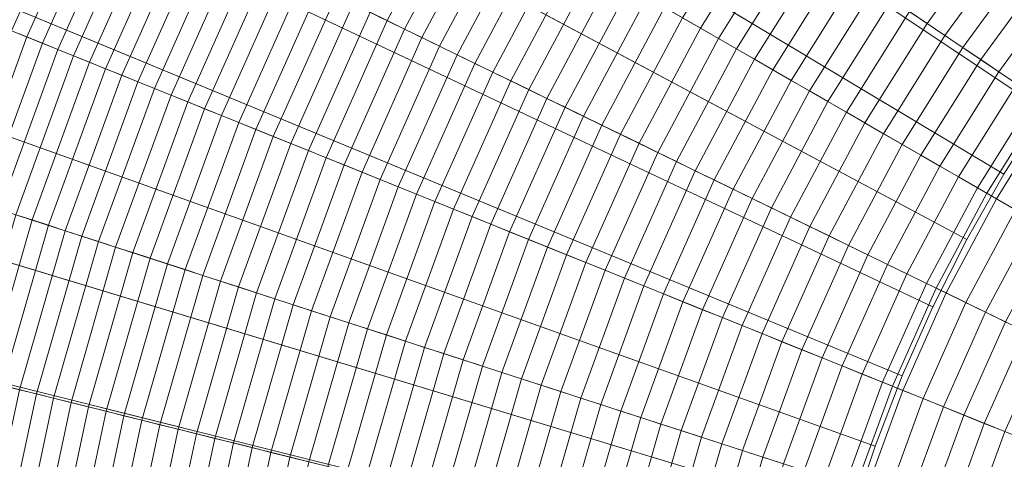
# Model space of a CAD drawing. Header units: centimetres. Extents: x -21.9 to 23.1, y -23 to 22.
# Tile 126 of 192: x -14.4 to -8, y 2.8 to 5.6. Entities that reach past the tile are written whole.
import ezdxf

# ---------------------------------------------------------------- set-up
doc = ezdxf.new("R2010")
doc.units = ezdxf.units.CM
doc.header["$LTSCALE"] = 2.54
doc.layers.add('Lucido design-1', color=7, linetype='Continuous')

# ---------------------------------------------------------------- blocks, each defined once
blk = doc.blocks.new('Gruppo-2-1')
at = {"color": 5, "linetype": 'Continuous', "lineweight": 9}
for points in [[(-16.4925, 13.5033, -949.2271), (-17.1595, 12.6485, -949.2271), (-7.4226, 5.4271, -949.2271), (-7.1216, 5.8128, -949.2271)], [(-7.1216, 5.8128, -1010.9271), (-7.4226, 5.4271, -1010.9271), (-16.8391, 12.411, -1010.9271), (-16.1842, 13.2503, -1010.9271)], [(-7.2973, 5.6466, -949.2271), (-7.7076, 5.0819, -949.2271), (-17.7414, 11.8498, -949.2271), (-16.8346, 13.098, -949.2271)], [(-17.1595, 12.6485, -949.2271), (-17.7839, 11.7622, -949.2271), (-7.7043, 5.0272, -949.2271), (-7.4226, 5.4271, -949.2271)], [(-7.4226, 5.4271, -1010.9271), (-7.7043, 5.0272, -1010.9271), (-17.4523, 11.5407, -1010.9271), (-16.8391, 12.411, -1010.9271)], [(-7.7076, 5.0819, -949.2271), (-8.0775, 4.49, -949.2271), (-18.559, 10.5415, -949.2271), (-17.7414, 11.8498, -949.2271)], [(-17.7839, 11.7622, -949.2271), (-18.3644, 10.8465, -949.2271), (-7.9662, 4.614, -949.2271), (-7.7043, 5.0272, -949.2271)], [(-7.7043, 5.0272, -1010.9271), (-7.9662, 4.614, -1010.9271), (-18.0223, 10.6414, -1010.9271), (-17.4523, 11.5407, -1010.9271)], [(-18.3644, 10.8465, -949.2271), (-18.8986, 9.903, -949.2271), (-8.2072, 4.1884, -949.2271), (-7.9662, 4.614, -949.2271)], [(-7.9662, 4.614, -1010.9271), (-8.2072, 4.1884, -1010.9271), (-18.5469, 9.715, -1010.9271), (-18.0223, 10.6414, -1010.9271)], [(-8.0775, 4.49, -949.2271), (-8.4052, 3.8737, -949.2271), (-19.2833, 9.1793, -949.2271), (-18.559, 10.5415, -949.2271)], [(-18.8986, 9.903, -949.2271), (-19.3858, 8.9344, -949.2271), (-8.4271, 3.7513, -949.2271), (-8.2072, 4.1884, -949.2271)], [(-8.2072, 4.1884, -1010.9271), (-8.4271, 3.7513, -1010.9271), (-19.0252, 8.7639, -1010.9271), (-18.5469, 9.715, -1010.9271)], [(-8.4052, 3.8737, -949.2271), (-8.6891, 3.2361, -949.2271), (-19.9108, 7.7699, -949.2271), (-19.2833, 9.1793, -949.2271)], [(-19.3858, 8.9344, -949.2271), (-19.825, 7.9432, -949.2271), (-8.6252, 3.3041, -949.2271), (-8.4271, 3.7513, -949.2271)], [(-8.4271, 3.7513, -1010.9271), (-8.6252, 3.3041, -1010.9271), (-19.4566, 7.7906, -1010.9271), (-19.0252, 8.7639, -1010.9271)], [(-19.825, 7.9432, -949.2271), (-20.2153, 6.9317, -949.2271), (-8.8014, 2.8477, -949.2271), (-8.6252, 3.3041, -949.2271)], [(-8.6891, 3.2361, -949.2271), (-8.9278, 2.5802, -949.2271), (-20.4384, 6.3202, -949.2271), (-19.9108, 7.7699, -949.2271)], [(-8.6252, 3.3041, -1010.9271), (-8.8014, 2.8477, -1010.9271), (-19.8398, 6.7973, -1010.9271), (-19.4566, 7.7906, -1010.9271)], [(-20.2153, 6.9317, -949.2271), (-20.5558, 5.9023, -949.2271), (-8.955, 2.3832, -949.2271), (-8.8014, 2.8477, -949.2271)], [(-8.8014, 2.8477, -1010.9271), (-8.955, 2.3832, -1010.9271), (-20.1741, 5.7865, -1010.9271), (-19.8398, 6.7973, -1010.9271)], [(-14.1329, 6.6673, -932.2283), (-14.5977, 5.6233, -932.2283), (-14.5008, 5.5841, -932.3287), (-14.0389, 6.6215, -932.3287)], [(-14.0389, 6.6215, -932.3287), (-14.5008, 5.5841, -932.3287), (-14.4028, 5.5445, -932.428), (-13.9439, 6.5751, -932.428)], [(-13.9439, 6.5751, -932.428), (-14.4028, 5.5445, -932.428), (-14.3037, 5.5045, -932.5261), (-13.8479, 6.5283, -932.5261)], [(-13.8479, 6.5283, -932.5261), (-14.3037, 5.5045, -932.5261), (-14.2037, 5.4641, -932.623), (-13.751, 6.481, -932.623)], [(-11.6161, 6.533, -934.0026), (-12.0776, 5.6649, -934.0026), (-11.9661, 5.6105, -934.0776), (-11.5086, 6.4709, -934.0776)], [(-13.751, 6.481, -932.623), (-14.2037, 5.4641, -932.623), (-14.1027, 5.4233, -932.7187), (-13.653, 6.4333, -932.7187)], [(-11.5086, 6.4709, -934.0776), (-11.9661, 5.6105, -934.0776), (-11.8538, 5.5557, -934.1512), (-11.4004, 6.4085, -934.1512)], [(-13.653, 6.4333, -932.7187), (-14.1027, 5.4233, -932.7187), (-14.0007, 5.3821, -932.8132), (-13.5542, 6.385, -932.8132)], [(-11.4004, 6.4085, -934.1512), (-11.8538, 5.5557, -934.1512), (-11.7408, 5.5006, -934.2235), (-11.2915, 6.3456, -934.2235)], [(-13.5542, 6.385, -932.8132), (-14.0007, 5.3821, -932.8132), (-13.8978, 5.3405, -932.9065), (-13.4544, 6.3364, -932.9065)], [(-13.4544, 6.3364, -932.9065), (-13.8978, 5.3405, -932.9065), (-13.7939, 5.2985, -932.9985), (-13.3537, 6.2872, -932.9985)], [(-11.2915, 6.3456, -934.2235), (-11.7408, 5.5006, -934.2235), (-11.627, 5.4451, -934.2943), (-11.1819, 6.2823, -934.2943)], [(-9.5971, 6.3564, -934.924), (-10.0513, 5.6296, -934.924), (-9.9351, 5.5625, -934.9789), (-9.4859, 6.2814, -934.9789)], [(-8.9278, 2.5802, -949.2271), (-9.1202, 1.9092, -949.2271), (-20.8637, 4.8372, -949.2271), (-20.4384, 6.3202, -949.2271)], [(-13.3537, 6.2872, -932.9985), (-13.7939, 5.2985, -932.9985), (-13.689, 5.2562, -933.0893), (-13.252, 6.2377, -933.0893)], [(-11.1819, 6.2823, -934.2943), (-11.627, 5.4451, -934.2943), (-11.5126, 5.3893, -934.3637), (-11.0716, 6.2187, -934.3637)], [(-9.4859, 6.2814, -934.9789), (-9.9351, 5.5625, -934.9789), (-9.8183, 5.4951, -935.0324), (-9.3741, 6.206, -935.0324)], [(-8.1256, 6.2937, -935.3642), (-8.579, 5.6697, -935.3642), (-8.4637, 5.5919, -935.4055), (-8.016, 6.2081, -935.4055)], [(-13.252, 6.2377, -933.0893), (-13.689, 5.2562, -933.0893), (-13.5832, 5.2134, -933.1788), (-13.1495, 6.1877, -933.1788)], [(-11.0716, 6.2187, -934.3637), (-11.5126, 5.3893, -934.3637), (-11.3975, 5.3332, -934.4318), (-10.9607, 6.1546, -934.4318)], [(-9.3741, 6.206, -935.0324), (-9.8183, 5.4951, -935.0324), (-9.7011, 5.4274, -935.0843), (-9.2618, 6.1303, -935.0843)], [(-8.016, 6.2081, -935.4055), (-8.4637, 5.5919, -935.4055), (-8.3481, 5.514, -935.4452), (-7.9062, 6.1223, -935.4452)], [(-13.1495, 6.1877, -933.1788), (-13.5832, 5.2134, -933.1788), (-13.4766, 5.1703, -933.2671), (-13.0461, 6.1372, -933.2671)], [(-13.0461, 6.1372, -933.2671), (-13.4766, 5.1703, -933.2671), (-13.369, 5.1269, -933.3541), (-12.9418, 6.0864, -933.3541)], [(-10.9607, 6.1546, -934.4318), (-11.3975, 5.3332, -934.4318), (-11.2817, 5.2767, -934.4984), (-10.8492, 6.0902, -934.4984)], [(-12.9418, 6.0864, -933.3541), (-13.369, 5.1269, -933.3541), (-13.2605, 5.083, -933.4398), (-12.8366, 6.0351, -933.4398)], [(-10.8492, 6.0902, -934.4984), (-11.2817, 5.2767, -934.4984), (-11.1653, 5.2199, -934.5635), (-10.737, 6.0254, -934.5635)], [(-9.2618, 6.1303, -935.0843), (-9.7011, 5.4274, -935.0843), (-9.5833, 5.3594, -935.1347), (-9.1491, 6.0542, -935.1347)], [(-7.9062, 6.1223, -935.4452), (-8.3481, 5.514, -935.4452), (-8.2321, 5.4357, -935.4834), (-7.7959, 6.0361, -935.4834)], [(-12.8366, 6.0351, -933.4398), (-13.2605, 5.083, -933.4398), (-13.1512, 5.0389, -933.5242), (-12.7306, 5.9834, -933.5242)], [(-10.737, 6.0254, -934.5635), (-11.1653, 5.2199, -934.5635), (-11.0482, 5.1628, -934.6272), (-10.6241, 5.9603, -934.6272)], [(-9.1491, 6.0542, -935.1347), (-9.5833, 5.3594, -935.1347), (-9.4651, 5.2911, -935.1837), (-9.036, 5.9779, -935.1837)], [(-7.7959, 6.0361, -935.4834), (-8.2321, 5.4357, -935.4834), (-8.1158, 5.3573, -935.5201), (-7.6854, 5.9498, -935.5201)], [(-12.7306, 5.9834, -933.5242), (-13.1512, 5.0389, -933.5242), (-13.041, 4.9943, -933.6073), (-12.6238, 5.9313, -933.6073)], [(-10.6241, 5.9603, -934.6272), (-11.0482, 5.1628, -934.6272), (-10.9305, 5.1054, -934.6895), (-10.5107, 5.8948, -934.6895)], [(-9.036, 5.9779, -935.1837), (-9.4651, 5.2911, -935.1837), (-9.3464, 5.2226, -935.2311), (-8.9223, 5.9013, -935.2311)], [(-7.6854, 5.9498, -935.5201), (-8.1158, 5.3573, -935.5201), (-7.9992, 5.2786, -935.5552), (-7.5745, 5.8631, -935.5552)], [(-20.5558, 5.9023, -949.2271), (-20.8451, 4.8574, -949.2271), (-9.0855, 1.9118, -949.2271), (-8.955, 2.3832, -949.2271)], [(-12.6238, 5.9313, -933.6073), (-13.041, 4.9943, -933.6073), (-12.9299, 4.9495, -933.689), (-12.5162, 5.8788, -933.689)], [(-12.5162, 5.8788, -933.689), (-12.9299, 4.9495, -933.689), (-12.818, 4.9043, -933.7694), (-12.4077, 5.8259, -933.7694)], [(-10.5107, 5.8948, -934.6895), (-10.9305, 5.1054, -934.6895), (-10.8122, 5.0477, -934.7503), (-10.3967, 5.829, -934.7503)], [(-8.9223, 5.9013, -935.2311), (-9.3464, 5.2226, -935.2311), (-9.2273, 5.1538, -935.277), (-8.8083, 5.8243, -935.277)], [(-12.4077, 5.8259, -933.7694), (-12.818, 4.9043, -933.7694), (-12.7053, 4.8587, -933.8485), (-12.2985, 5.7726, -933.8485)], [(-10.3967, 5.829, -934.7503), (-10.8122, 5.0477, -934.7503), (-10.6932, 4.9897, -934.8097), (-10.2821, 5.7629, -934.8097)], [(-8.8083, 5.8243, -935.277), (-9.2273, 5.1538, -935.277), (-9.1077, 5.0848, -935.3213), (-8.6938, 5.7471, -935.3213)], [(-7.5745, 5.8631, -935.5552), (-7.9992, 5.2786, -935.5552), (-7.8822, 5.1997, -935.5887), (-7.4633, 5.7763, -935.5887)], [(-8.955, 2.3832, -1010.9271), (-9.0855, 1.9118, -1010.9271), (-20.4582, 4.7605, -1010.9271), (-20.1741, 5.7865, -1010.9271)], [(-12.2985, 5.7726, -933.8485), (-12.7053, 4.8587, -933.8485), (-12.5918, 4.8129, -933.9263), (-12.1884, 5.7189, -933.9263)], [(-10.2821, 5.7629, -934.8097), (-10.6932, 4.9897, -934.8097), (-10.5737, 4.9314, -934.8676), (-10.167, 5.6964, -934.8676)], [(-12.1884, 5.7189, -933.9263), (-12.5918, 4.8129, -933.9263), (-12.4775, 4.7667, -934.0026), (-12.0776, 5.6649, -934.0026)], [(-10.167, 5.6964, -934.8676), (-10.5737, 4.9314, -934.8676), (-10.4537, 4.8728, -934.924), (-10.0513, 5.6296, -934.924)], [(-8.6938, 5.7471, -935.3213), (-9.1077, 5.0848, -935.3213), (-8.9877, 5.0155, -935.3642), (-8.579, 5.6697, -935.3642)], [(-12.0776, 5.6649, -934.0026), (-12.4775, 4.7667, -934.0026), (-12.3625, 4.7202, -934.0776), (-11.9661, 5.6105, -934.0776)], [(-10.0513, 5.6296, -934.924), (-10.4537, 4.8728, -934.924), (-10.333, 4.814, -934.9789), (-9.9351, 5.5625, -934.9789)], [(-8.579, 5.6697, -935.3642), (-8.9877, 5.0155, -935.3642), (-8.8673, 4.946, -935.4055), (-8.4637, 5.5919, -935.4055)], [(-11.9661, 5.6105, -934.0776), (-12.3625, 4.7202, -934.0776), (-12.2466, 4.6734, -934.1512), (-11.8538, 5.5557, -934.1512)], [(-9.9351, 5.5625, -934.9789), (-10.333, 4.814, -934.9789), (-10.2119, 4.7549, -935.0324), (-9.8183, 5.4951, -935.0324)], [(-8.4637, 5.5919, -935.4055), (-8.8673, 4.946, -935.4055), (-8.7466, 4.8763, -935.4452), (-8.3481, 5.514, -935.4452)], [(-14.4028, 5.5445, -932.428), (-14.7886, 4.4845, -932.428), (-14.687, 4.4515, -932.5261), (-14.3037, 5.5045, -932.5261)], [(-14.3037, 5.5045, -932.5261), (-14.687, 4.4515, -932.5261), (-14.5844, 4.4181, -932.623), (-14.2037, 5.4641, -932.623)], [(-11.8538, 5.5557, -934.1512), (-12.2466, 4.6734, -934.1512), (-12.13, 4.6263, -934.2235), (-11.7408, 5.5006, -934.2235)], [(-11.7408, 5.5006, -934.2235), (-12.13, 4.6263, -934.2235), (-12.0127, 4.5789, -934.2943), (-11.627, 5.4451, -934.2943)], [(-9.8183, 5.4951, -935.0324), (-10.2119, 4.7549, -935.0324), (-10.0902, 4.6955, -935.0843), (-9.7011, 5.4274, -935.0843)], [(-8.3481, 5.514, -935.4452), (-8.7466, 4.8763, -935.4452), (-8.6254, 4.8063, -935.4834), (-8.2321, 5.4357, -935.4834)], [(-14.2037, 5.4641, -932.623), (-14.5844, 4.4181, -932.623), (-14.4808, 4.3845, -932.7187), (-14.1027, 5.4233, -932.7187)], [(-11.627, 5.4451, -934.2943), (-12.0127, 4.5789, -934.2943), (-11.8947, 4.5312, -934.3637), (-11.5126, 5.3893, -934.3637)], [(-8.2321, 5.4357, -935.4834), (-8.6254, 4.8063, -935.4834), (-8.5039, 4.7362, -935.5201), (-8.1158, 5.3573, -935.5201)], [(-14.1027, 5.4233, -932.7187), (-14.4808, 4.3845, -932.7187), (-14.3762, 4.3505, -932.8132), (-14.0007, 5.3821, -932.8132)], [(-14.0007, 5.3821, -932.8132), (-14.3762, 4.3505, -932.8132), (-14.2706, 4.3161, -932.9065), (-13.8978, 5.3405, -932.9065)], [(-11.5126, 5.3893, -934.3637), (-11.8947, 4.5312, -934.3637), (-11.7759, 4.4832, -934.4318), (-11.3975, 5.3332, -934.4318)], [(-9.7011, 5.4274, -935.0843), (-10.0902, 4.6955, -935.0843), (-9.968, 4.6359, -935.1347), (-9.5833, 5.3594, -935.1347)], [(-13.8978, 5.3405, -932.9065), (-14.2706, 4.3161, -932.9065), (-14.164, 4.2815, -932.9985), (-13.7939, 5.2985, -932.9985)], [(-11.3975, 5.3332, -934.4318), (-11.7759, 4.4832, -934.4318), (-11.6565, 4.435, -934.4984), (-11.2817, 5.2767, -934.4984)], [(-9.5833, 5.3594, -935.1347), (-9.968, 4.6359, -935.1347), (-9.8453, 4.5761, -935.1837), (-9.4651, 5.2911, -935.1837)], [(-8.1158, 5.3573, -935.5201), (-8.5039, 4.7362, -935.5201), (-8.3821, 4.6658, -935.5552), (-7.9992, 5.2786, -935.5552)], [(-13.7939, 5.2985, -932.9985), (-14.164, 4.2815, -932.9985), (-14.0565, 4.2466, -933.0893), (-13.689, 5.2562, -933.0893)], [(-13.689, 5.2562, -933.0893), (-14.0565, 4.2466, -933.0893), (-13.948, 4.2113, -933.1788), (-13.5832, 5.2134, -933.1788)], [(-11.2817, 5.2767, -934.4984), (-11.6565, 4.435, -934.4984), (-11.5364, 4.3864, -934.5635), (-11.1653, 5.2199, -934.5635)], [(-9.4651, 5.2911, -935.1837), (-9.8453, 4.5761, -935.1837), (-9.7221, 4.516, -935.2311), (-9.3464, 5.2226, -935.2311)], [(-7.9992, 5.2786, -935.5552), (-8.3821, 4.6658, -935.5552), (-8.2599, 4.5953, -935.5887), (-7.8822, 5.1997, -935.5887)], [(-13.5832, 5.2134, -933.1788), (-13.948, 4.2113, -933.1788), (-13.8386, 4.1758, -933.2671), (-13.4766, 5.1703, -933.2671)], [(-11.1653, 5.2199, -934.5635), (-11.5364, 4.3864, -934.5635), (-11.4156, 4.3376, -934.6272), (-11.0482, 5.1628, -934.6272)], [(-9.3464, 5.2226, -935.2311), (-9.7221, 4.516, -935.2311), (-9.5985, 4.4557, -935.277), (-9.2273, 5.1538, -935.277)], [(-7.8822, 5.1997, -935.5887), (-8.2599, 4.5953, -935.5887), (-8.1374, 4.5246, -935.6207), (-7.7649, 5.1206, -935.6207)], [(-13.4766, 5.1703, -933.2671), (-13.8386, 4.1758, -933.2671), (-13.7282, 4.1399, -933.3541), (-13.369, 5.1269, -933.3541)], [(-13.369, 5.1269, -933.3541), (-13.7282, 4.1399, -933.3541), (-13.6169, 4.1038, -933.4398), (-13.2605, 5.083, -933.4398)], [(-11.0482, 5.1628, -934.6272), (-11.4156, 4.3376, -934.6272), (-11.2941, 4.2886, -934.6895), (-10.9305, 5.1054, -934.6895)], [(-9.2273, 5.1538, -935.277), (-9.5985, 4.4557, -935.277), (-9.4744, 4.3952, -935.3213), (-9.1077, 5.0848, -935.3213)], [(-7.7649, 5.1206, -935.6207), (-8.1374, 4.5246, -935.6207), (-8.0146, 4.4537, -935.6511), (-7.6474, 5.0413, -935.6511)], [(-13.2605, 5.083, -933.4398), (-13.6169, 4.1038, -933.4398), (-13.5048, 4.0673, -933.5242), (-13.1512, 5.0389, -933.5242)], [(-10.9305, 5.1054, -934.6895), (-11.2941, 4.2886, -934.6895), (-11.1721, 4.2393, -934.7503), (-10.8122, 5.0477, -934.7503)], [(-10.8122, 5.0477, -934.7503), (-11.1721, 4.2393, -934.7503), (-11.0494, 4.1897, -934.8097), (-10.6932, 4.9897, -934.8097)], [(-9.1077, 5.0848, -935.3213), (-9.4744, 4.3952, -935.3213), (-9.3499, 4.3345, -935.3642), (-8.9877, 5.0155, -935.3642)], [(-7.7076, 5.0819, -950.2271), (-8.0775, 4.49, -950.2271), (-8.0775, 4.49, -949.2271), (-7.7076, 5.0819, -949.2271)], [(-5.635, 3.6839, -950.2271), (-5.9124, 3.24, -950.2271), (-8.0775, 4.49, -950.2271), (-7.7076, 5.0819, -950.2271)], [(-13.1512, 5.0389, -933.5242), (-13.5048, 4.0673, -933.5242), (-13.3917, 4.0306, -933.6073), (-13.041, 4.9943, -933.6073)], [(-13.041, 4.9943, -933.6073), (-13.3917, 4.0306, -933.6073), (-13.2778, 3.9936, -933.689), (-12.9299, 4.9495, -933.689)], [(-10.6932, 4.9897, -934.8097), (-11.0494, 4.1897, -934.8097), (-10.9261, 4.1399, -934.8676), (-10.5737, 4.9314, -934.8676)], [(-8.9877, 5.0155, -935.3642), (-9.3499, 4.3345, -935.3642), (-9.2249, 4.2735, -935.4055), (-8.8673, 4.946, -935.4055)], [(-7.6474, 5.0413, -935.6511), (-8.0146, 4.4537, -935.6511), (-7.8915, 4.3826, -935.6799), (-7.5296, 4.9618, -935.6799)], [(-7.7043, 5.0272, -949.2271), (-7.9662, 4.614, -949.2271), (-7.9662, 4.614, -1010.9271), (-7.7043, 5.0272, -1010.9271)], [(-12.9299, 4.9495, -933.689), (-13.2778, 3.9936, -933.689), (-13.1631, 3.9563, -933.7694), (-12.818, 4.9043, -933.7694)], [(-10.5737, 4.9314, -934.8676), (-10.9261, 4.1399, -934.8676), (-10.8023, 4.0899, -934.924), (-10.4537, 4.8728, -934.924)], [(-8.8673, 4.946, -935.4055), (-9.2249, 4.2735, -935.4055), (-9.0996, 4.2124, -935.4452), (-8.7466, 4.8763, -935.4452)], [(-20.8451, 4.8574, -949.2271), (-21.0822, 3.7994, -949.2271), (-9.1925, 1.4344, -949.2271), (-9.0855, 1.9118, -949.2271)], [(-12.818, 4.9043, -933.7694), (-13.1631, 3.9563, -933.7694), (-13.0475, 3.9187, -933.8485), (-12.7053, 4.8587, -933.8485)], [(-12.7053, 4.8587, -933.8485), (-13.0475, 3.9187, -933.8485), (-12.931, 3.8809, -933.9263), (-12.5918, 4.8129, -933.9263)], [(-10.4537, 4.8728, -934.924), (-10.8023, 4.0899, -934.924), (-10.6778, 4.0396, -934.9789), (-10.333, 4.814, -934.9789)], [(-8.7466, 4.8763, -935.4452), (-9.0996, 4.2124, -935.4452), (-8.9738, 4.1511, -935.4834), (-8.6254, 4.8063, -935.4834)], [(-9.1202, 1.9092, -949.2271), (-9.2653, 1.2265, -949.2271), (-21.1844, 3.3281, -949.2271), (-20.8637, 4.8372, -949.2271)], [(-12.5918, 4.8129, -933.9263), (-12.931, 3.8809, -933.9263), (-12.8138, 3.8428, -934.0026), (-12.4775, 4.7667, -934.0026)], [(-10.333, 4.814, -934.9789), (-10.6778, 4.0396, -934.9789), (-10.5528, 3.9891, -935.0324), (-10.2119, 4.7549, -935.0324)], [(-8.6254, 4.8063, -935.4834), (-8.9738, 4.1511, -935.4834), (-8.8477, 4.0896, -935.5201), (-8.5039, 4.7362, -935.5201)], [(-9.0855, 1.9118, -1010.9271), (-9.1925, 1.4344, -1010.9271), (-20.6911, 3.7216, -1010.9271), (-20.4582, 4.7605, -1010.9271)], [(-12.4775, 4.7667, -934.0026), (-12.8138, 3.8428, -934.0026), (-12.6958, 3.8045, -934.0776), (-12.3625, 4.7202, -934.0776)], [(-10.2119, 4.7549, -935.0324), (-10.5528, 3.9891, -935.0324), (-10.4273, 3.9384, -935.0843), (-10.0902, 4.6955, -935.0843)], [(-8.5039, 4.7362, -935.5201), (-8.8477, 4.0896, -935.5201), (-8.7213, 4.0279, -935.5552), (-8.3821, 4.6658, -935.5552)], [(-12.3625, 4.7202, -934.0776), (-12.6958, 3.8045, -934.0776), (-12.5769, 3.7658, -934.1512), (-12.2466, 4.6734, -934.1512)], [(-12.2466, 4.6734, -934.1512), (-12.5769, 3.7658, -934.1512), (-12.4574, 3.727, -934.2235), (-12.13, 4.6263, -934.2235)], [(-10.0902, 4.6955, -935.0843), (-10.4273, 3.9384, -935.0843), (-10.3012, 3.8874, -935.1347), (-9.968, 4.6359, -935.1347)], [(-8.3821, 4.6658, -935.5552), (-8.7213, 4.0279, -935.5552), (-8.5945, 3.966, -935.5887), (-8.2599, 4.5953, -935.5887)], [(-12.13, 4.6263, -934.2235), (-12.4574, 3.727, -934.2235), (-12.337, 3.6879, -934.2943), (-12.0127, 4.5789, -934.2943)], [(-9.968, 4.6359, -935.1347), (-10.3012, 3.8874, -935.1347), (-10.1747, 3.8363, -935.1837), (-9.8453, 4.5761, -935.1837)], [(-7.9662, 4.614, -949.2271), (-8.2072, 4.1884, -949.2271), (-8.2072, 4.1884, -1010.9271), (-7.9662, 4.614, -1010.9271)], [(-12.0127, 4.5789, -934.2943), (-12.337, 3.6879, -934.2943), (-12.2159, 3.6485, -934.3637), (-11.8947, 4.5312, -934.3637)], [(-9.8453, 4.5761, -935.1837), (-10.1747, 3.8363, -935.1837), (-10.0476, 3.7849, -935.2311), (-9.7221, 4.516, -935.2311)], [(-8.2599, 4.5953, -935.5887), (-8.5945, 3.966, -935.5887), (-8.4673, 3.904, -935.6207), (-8.1374, 4.5246, -935.6207)], [(-11.8947, 4.5312, -934.3637), (-12.2159, 3.6485, -934.3637), (-12.0941, 3.609, -934.4318), (-11.7759, 4.4832, -934.4318)], [(-11.7759, 4.4832, -934.4318), (-12.0941, 3.609, -934.4318), (-11.9716, 3.5692, -934.4984), (-11.6565, 4.435, -934.4984)], [(-9.7221, 4.516, -935.2311), (-10.0476, 3.7849, -935.2311), (-9.9201, 3.7334, -935.277), (-9.5985, 4.4557, -935.277)], [(-8.1374, 4.5246, -935.6207), (-8.4673, 3.904, -935.6207), (-8.3399, 3.8419, -935.6511), (-8.0146, 4.4537, -935.6511)], [(-8.0775, 4.49, -950.2271), (-8.4052, 3.8737, -950.2271), (-8.4052, 3.8737, -949.2271), (-8.0775, 4.49, -949.2271)], [(-5.9124, 3.24, -950.2271), (-6.1582, 2.7778, -950.2271), (-8.4052, 3.8737, -950.2271), (-8.0775, 4.49, -950.2271)], [(-11.6565, 4.435, -934.4984), (-11.9716, 3.5692, -934.4984), (-11.8484, 3.5291, -934.5635), (-11.5364, 4.3864, -934.5635)], [(-9.5985, 4.4557, -935.277), (-9.9201, 3.7334, -935.277), (-9.7921, 3.6817, -935.3213), (-9.4744, 4.3952, -935.3213)], [(-8.0146, 4.4537, -935.6511), (-8.3399, 3.8419, -935.6511), (-8.2122, 3.7796, -935.6799), (-7.8915, 4.3826, -935.6799)], [(-14.3762, 4.3505, -932.8132), (-14.6788, 3.2951, -932.8132), (-14.5711, 3.2683, -932.9065), (-14.2706, 4.3161, -932.9065)], [(-11.5364, 4.3864, -934.5635), (-11.8484, 3.5291, -934.5635), (-11.7245, 3.4889, -934.6272), (-11.4156, 4.3376, -934.6272)], [(-9.4744, 4.3952, -935.3213), (-9.7921, 3.6817, -935.3213), (-9.6636, 3.6298, -935.3642), (-9.3499, 4.3345, -935.3642)], [(-7.8915, 4.3826, -935.6799), (-8.2122, 3.7796, -935.6799), (-8.0841, 3.7171, -935.7072), (-7.7682, 4.3114, -935.7072)], [(-14.2706, 4.3161, -932.9065), (-14.5711, 3.2683, -932.9065), (-14.4623, 3.2412, -932.9985), (-14.164, 4.2815, -932.9985)], [(-14.164, 4.2815, -932.9985), (-14.4623, 3.2412, -932.9985), (-14.3526, 3.2138, -933.0893), (-14.0565, 4.2466, -933.0893)], [(-11.4156, 4.3376, -934.6272), (-11.7245, 3.4889, -934.6272), (-11.5999, 3.4484, -934.6895), (-11.2941, 4.2886, -934.6895)], [(-11.2941, 4.2886, -934.6895), (-11.5999, 3.4484, -934.6895), (-11.4747, 3.4077, -934.7503), (-11.1721, 4.2393, -934.7503)], [(-9.3499, 4.3345, -935.3642), (-9.6636, 3.6298, -935.3642), (-9.5347, 3.5777, -935.4055), (-9.2249, 4.2735, -935.4055)], [(-7.7682, 4.3114, -935.7072), (-8.0841, 3.7171, -935.7072), (-7.9559, 3.6546, -935.7328), (-7.6446, 4.24, -935.7328)], [(-14.0565, 4.2466, -933.0893), (-14.3526, 3.2138, -933.0893), (-14.2419, 3.1862, -933.1788), (-13.948, 4.2113, -933.1788)], [(-11.1721, 4.2393, -934.7503), (-11.4747, 3.4077, -934.7503), (-11.3489, 3.3668, -934.8097), (-11.0494, 4.1897, -934.8097)], [(-9.2249, 4.2735, -935.4055), (-9.5347, 3.5777, -935.4055), (-9.4054, 3.5255, -935.4452), (-9.0996, 4.2124, -935.4452)], [(-13.948, 4.2113, -933.1788), (-14.2419, 3.1862, -933.1788), (-14.1303, 3.1584, -933.2671), (-13.8386, 4.1758, -933.2671)], [(-13.8386, 4.1758, -933.2671), (-14.1303, 3.1584, -933.2671), (-14.0177, 3.1303, -933.3541), (-13.7282, 4.1399, -933.3541)], [(-11.0494, 4.1897, -934.8097), (-11.3489, 3.3668, -934.8097), (-11.2225, 3.3257, -934.8676), (-10.9261, 4.1399, -934.8676)], [(-9.0996, 4.2124, -935.4452), (-9.4054, 3.5255, -935.4452), (-9.2757, 3.4731, -935.4834), (-8.9738, 4.1511, -935.4834)], [(-8.2072, 4.1884, -949.2271), (-8.4271, 3.7513, -949.2271), (-8.4271, 3.7513, -1010.9271), (-8.2072, 4.1884, -1010.9271)], [(-13.7282, 4.1399, -933.3541), (-14.0177, 3.1303, -933.3541), (-13.9042, 3.102, -933.4398), (-13.6169, 4.1038, -933.4398)], [(-13.6169, 4.1038, -933.4398), (-13.9042, 3.102, -933.4398), (-13.7898, 3.0735, -933.5242), (-13.5048, 4.0673, -933.5242)], [(-10.9261, 4.1399, -934.8676), (-11.2225, 3.3257, -934.8676), (-11.0954, 3.2845, -934.924), (-10.8023, 4.0899, -934.924)], [(-10.8023, 4.0899, -934.924), (-11.0954, 3.2845, -934.924), (-10.9678, 3.243, -934.9789), (-10.6778, 4.0396, -934.9789)], [(-8.9738, 4.1511, -935.4834), (-9.2757, 3.4731, -935.4834), (-9.1456, 3.4205, -935.5201), (-8.8477, 4.0896, -935.5201)], [(-8.8477, 4.0896, -935.5201), (-9.1456, 3.4205, -935.5201), (-9.0152, 3.3678, -935.5552), (-8.7213, 4.0279, -935.5552)], [(-13.5048, 4.0673, -933.5242), (-13.7898, 3.0735, -933.5242), (-13.6744, 3.0447, -933.6073), (-13.3917, 4.0306, -933.6073)], [(-13.3917, 4.0306, -933.6073), (-13.6744, 3.0447, -933.6073), (-13.5582, 3.0157, -933.689), (-13.2778, 3.9936, -933.689)], [(-10.6778, 4.0396, -934.9789), (-10.9678, 3.243, -934.9789), (-10.8396, 3.2013, -935.0324), (-10.5528, 3.9891, -935.0324)], [(-8.7213, 4.0279, -935.5552), (-9.0152, 3.3678, -935.5552), (-8.8843, 3.315, -935.5887), (-8.5945, 3.966, -935.5887)], [(-13.2778, 3.9936, -933.689), (-13.5582, 3.0157, -933.689), (-13.4411, 2.9866, -933.7694), (-13.1631, 3.9563, -933.7694)], [(-10.5528, 3.9891, -935.0324), (-10.8396, 3.2013, -935.0324), (-10.7108, 3.1595, -935.0843), (-10.4273, 3.9384, -935.0843)], [(-8.5945, 3.966, -935.5887), (-8.8843, 3.315, -935.5887), (-8.7532, 3.262, -935.6207), (-8.4673, 3.904, -935.6207)], [(-13.1631, 3.9563, -933.7694), (-13.4411, 2.9866, -933.7694), (-13.3232, 2.9571, -933.8485), (-13.0475, 3.9187, -933.8485)], [(-13.0475, 3.9187, -933.8485), (-13.3232, 2.9571, -933.8485), (-13.2044, 2.9275, -933.9263), (-12.931, 3.8809, -933.9263)], [(-10.4273, 3.9384, -935.0843), (-10.7108, 3.1595, -935.0843), (-10.5815, 3.1175, -935.1347), (-10.3012, 3.8874, -935.1347)], [(-8.4673, 3.904, -935.6207), (-8.7532, 3.262, -935.6207), (-8.6217, 3.2089, -935.6511), (-8.3399, 3.8419, -935.6511)], [(-12.931, 3.8809, -933.9263), (-13.2044, 2.9275, -933.9263), (-13.0848, 2.8977, -934.0026), (-12.8138, 3.8428, -934.0026)], [(-12.8138, 3.8428, -934.0026), (-13.0848, 2.8977, -934.0026), (-12.9644, 2.8677, -934.0776), (-12.6958, 3.8045, -934.0776)], [(-10.3012, 3.8874, -935.1347), (-10.5815, 3.1175, -935.1347), (-10.4517, 3.0753, -935.1837), (-10.1747, 3.8363, -935.1837)], [(-10.1747, 3.8363, -935.1837), (-10.4517, 3.0753, -935.1837), (-10.3213, 3.0329, -935.2311), (-10.0476, 3.7849, -935.2311)], [(-8.4052, 3.8737, -950.2271), (-8.6891, 3.2361, -950.2271), (-8.6891, 3.2361, -949.2271), (-8.4052, 3.8737, -949.2271)], [(-6.1582, 2.7778, -950.2271), (-6.3711, 2.2995, -950.2271), (-8.6891, 3.2361, -950.2271), (-8.4052, 3.8737, -950.2271)], [(-8.3399, 3.8419, -935.6511), (-8.6217, 3.2089, -935.6511), (-8.49, 3.1556, -935.6799), (-8.2122, 3.7796, -935.6799)], [(-21.0822, 3.7994, -949.2271), (-21.2674, 2.7312, -949.2271), (-9.276, 0.9524, -949.2271), (-9.1925, 1.4344, -949.2271)], [(-12.6958, 3.8045, -934.0776), (-12.9644, 2.8677, -934.0776), (-12.8432, 2.8375, -934.1512), (-12.5769, 3.7658, -934.1512)], [(-10.0476, 3.7849, -935.2311), (-10.3213, 3.0329, -935.2311), (-10.1905, 2.9904, -935.277), (-9.9201, 3.7334, -935.277)], [(-8.2122, 3.7796, -935.6799), (-8.49, 3.1556, -935.6799), (-8.3579, 3.1023, -935.7072), (-8.0841, 3.7171, -935.7072)], [(-9.1925, 1.4344, -1010.9271), (-9.276, 0.9524, -1010.9271), (-20.8729, 2.6726, -1010.9271), (-20.6911, 3.7216, -1010.9271)], [(-12.5769, 3.7658, -934.1512), (-12.8432, 2.8375, -934.1512), (-12.7211, 2.807, -934.2235), (-12.4574, 3.727, -934.2235)], [(-12.4574, 3.727, -934.2235), (-12.7211, 2.807, -934.2235), (-12.5984, 2.7764, -934.2943), (-12.337, 3.6879, -934.2943)], [(-9.9201, 3.7334, -935.277), (-10.1905, 2.9904, -935.277), (-10.0592, 2.9478, -935.3213), (-9.7921, 3.6817, -935.3213)], [(-8.4271, 3.7513, -949.2271), (-8.6252, 3.3041, -949.2271), (-8.6252, 3.3041, -1010.9271), (-8.4271, 3.7513, -1010.9271)], [(-8.0841, 3.7171, -935.7072), (-8.3579, 3.1023, -935.7072), (-8.2256, 3.0488, -935.7328), (-7.9559, 3.6546, -935.7328)], [(-12.337, 3.6879, -934.2943), (-12.5984, 2.7764, -934.2943), (-12.4748, 2.7456, -934.3637), (-12.2159, 3.6485, -934.3637)], [(-12.2159, 3.6485, -934.3637), (-12.4748, 2.7456, -934.3637), (-12.3506, 2.7146, -934.4318), (-12.0941, 3.609, -934.4318)], [(-9.7921, 3.6817, -935.3213), (-10.0592, 2.9478, -935.3213), (-9.9274, 2.905, -935.3642), (-9.6636, 3.6298, -935.3642)], [(-7.9559, 3.6546, -935.7328), (-8.2256, 3.0488, -935.7328), (-8.093, 2.9952, -935.7569), (-7.8273, 3.5919, -935.7569)], [(-12.0941, 3.609, -934.4318), (-12.3506, 2.7146, -934.4318), (-12.2256, 2.6835, -934.4984), (-11.9716, 3.5692, -934.4984)], [(-9.6636, 3.6298, -935.3642), (-9.9274, 2.905, -935.3642), (-9.7952, 2.862, -935.4055), (-9.5347, 3.5777, -935.4055)], [(-9.5347, 3.5777, -935.4055), (-9.7952, 2.862, -935.4055), (-9.6626, 2.8189, -935.4452), (-9.4054, 3.5255, -935.4452)], [(-7.8273, 3.5919, -935.7569), (-8.093, 2.9952, -935.7569), (-7.9602, 2.9416, -935.7794), (-7.6986, 3.5291, -935.7794)], [(-11.9716, 3.5692, -934.4984), (-12.2256, 2.6835, -934.4984), (-12.0999, 2.6521, -934.5635), (-11.8484, 3.5291, -934.5635)], [(-11.8484, 3.5291, -934.5635), (-12.0999, 2.6521, -934.5635), (-11.9735, 2.6206, -934.6272), (-11.7245, 3.4889, -934.6272)], [(-9.4054, 3.5255, -935.4452), (-9.6626, 2.8189, -935.4452), (-9.5295, 2.7757, -935.4834), (-9.2757, 3.4731, -935.4834)], [(-11.7245, 3.4889, -934.6272), (-11.9735, 2.6206, -934.6272), (-11.8464, 2.5889, -934.6895), (-11.5999, 3.4484, -934.6895)], [(-9.2757, 3.4731, -935.4834), (-9.5295, 2.7757, -935.4834), (-9.3961, 2.7323, -935.5201), (-9.1456, 3.4205, -935.5201)], [(-11.5999, 3.4484, -934.6895), (-11.8464, 2.5889, -934.6895), (-11.7187, 2.5571, -934.7503), (-11.4747, 3.4077, -934.7503)], [(-11.4747, 3.4077, -934.7503), (-11.7187, 2.5571, -934.7503), (-11.5903, 2.5251, -934.8097), (-11.3489, 3.3668, -934.8097)], [(-9.1456, 3.4205, -935.5201), (-9.3961, 2.7323, -935.5201), (-9.2623, 2.6888, -935.5552), (-9.0152, 3.3678, -935.5552)], [(-9.2653, 1.2265, -949.2271), (-9.3625, 0.5353, -949.2271), (-21.3991, 1.8004, -949.2271), (-21.1844, 3.3281, -949.2271)], [(-11.3489, 3.3668, -934.8097), (-11.5903, 2.5251, -934.8097), (-11.4613, 2.4929, -934.8676), (-11.2225, 3.3257, -934.8676)], [(-11.2225, 3.3257, -934.8676), (-11.4613, 2.4929, -934.8676), (-11.3316, 2.4606, -934.924), (-11.0954, 3.2845, -934.924)], [(-9.0152, 3.3678, -935.5552), (-9.2623, 2.6888, -935.5552), (-9.1281, 2.6452, -935.5887), (-8.8843, 3.315, -935.5887)], [(-11.0954, 3.2845, -934.924), (-11.3316, 2.4606, -934.924), (-11.2014, 2.4281, -934.9789), (-10.9678, 3.243, -934.9789)], [(-8.8843, 3.315, -935.5887), (-9.1281, 2.6452, -935.5887), (-8.9936, 2.6015, -935.6207), (-8.7532, 3.262, -935.6207)], [(-8.7532, 3.262, -935.6207), (-8.9936, 2.6015, -935.6207), (-8.8587, 2.5577, -935.6511), (-8.6217, 3.2089, -935.6511)], [(-8.6252, 3.3041, -949.2271), (-8.8014, 2.8477, -949.2271), (-8.8014, 2.8477, -1010.9271), (-8.6252, 3.3041, -1010.9271)], [(-14.3526, 3.2138, -933.0893), (-14.576, 2.1629, -933.0893), (-14.4637, 2.1431, -933.1788), (-14.2419, 3.1862, -933.1788)], [(-10.9678, 3.243, -934.9789), (-11.2014, 2.4281, -934.9789), (-11.0706, 2.3955, -935.0324), (-10.8396, 3.2013, -935.0324)], [(-10.8396, 3.2013, -935.0324), (-11.0706, 2.3955, -935.0324), (-10.9392, 2.3628, -935.0843), (-10.7108, 3.1595, -935.0843)], [(-8.6891, 3.2361, -950.2271), (-8.9278, 2.5802, -950.2271), (-8.9278, 2.5802, -949.2271), (-8.6891, 3.2361, -949.2271)], [(-6.3711, 2.2995, -950.2271), (-6.5502, 1.8076, -950.2271), (-8.9278, 2.5802, -950.2271), (-8.6891, 3.2361, -950.2271)], [(-8.6217, 3.2089, -935.6511), (-8.8587, 2.5577, -935.6511), (-8.7236, 2.5138, -935.6799), (-8.49, 3.1556, -935.6799)], [(-14.2419, 3.1862, -933.1788), (-14.4637, 2.1431, -933.1788), (-14.3503, 2.1231, -933.2671), (-14.1303, 3.1584, -933.2671)], [(-14.1303, 3.1584, -933.2671), (-14.3503, 2.1231, -933.2671), (-14.2361, 2.103, -933.3541), (-14.0177, 3.1303, -933.3541)], [(-14.0177, 3.1303, -933.3541), (-14.2361, 2.103, -933.3541), (-14.1209, 2.0826, -933.4398), (-13.9042, 3.102, -933.4398)], [(-10.7108, 3.1595, -935.0843), (-10.9392, 2.3628, -935.0843), (-10.8073, 2.3299, -935.1347), (-10.5815, 3.1175, -935.1347)], [(-8.49, 3.1556, -935.6799), (-8.7236, 2.5138, -935.6799), (-8.5881, 2.4698, -935.7072), (-8.3579, 3.1023, -935.7072)], [(-13.9042, 3.102, -933.4398), (-14.1209, 2.0826, -933.4398), (-14.0047, 2.0622, -933.5242), (-13.7898, 3.0735, -933.5242)], [(-13.7898, 3.0735, -933.5242), (-14.0047, 2.0622, -933.5242), (-13.8877, 2.0415, -933.6073), (-13.6744, 3.0447, -933.6073)], [(-10.5815, 3.1175, -935.1347), (-10.8073, 2.3299, -935.1347), (-10.6749, 2.2968, -935.1837), (-10.4517, 3.0753, -935.1837)], [(-10.4517, 3.0753, -935.1837), (-10.6749, 2.2968, -935.1837), (-10.5419, 2.2637, -935.2311), (-10.3213, 3.0329, -935.2311)], [(-8.3579, 3.1023, -935.7072), (-8.5881, 2.4698, -935.7072), (-8.4524, 2.4257, -935.7328), (-8.2256, 3.0488, -935.7328)], [(-13.6744, 3.0447, -933.6073), (-13.8877, 2.0415, -933.6073), (-13.7697, 2.0207, -933.689), (-13.5582, 3.0157, -933.689)], [(-13.5582, 3.0157, -933.689), (-13.7697, 2.0207, -933.689), (-13.6509, 1.9998, -933.7694), (-13.4411, 2.9866, -933.7694)], [(-10.3213, 3.0329, -935.2311), (-10.5419, 2.2637, -935.2311), (-10.4084, 2.2304, -935.277), (-10.1905, 2.9904, -935.277)], [(-8.2256, 3.0488, -935.7328), (-8.4524, 2.4257, -935.7328), (-8.3164, 2.3815, -935.7569), (-8.093, 2.9952, -935.7569)], [(-13.4411, 2.9866, -933.7694), (-13.6509, 1.9998, -933.7694), (-13.5312, 1.9787, -933.8485), (-13.3232, 2.9571, -933.8485)], [(-13.3232, 2.9571, -933.8485), (-13.5312, 1.9787, -933.8485), (-13.4106, 1.9574, -933.9263), (-13.2044, 2.9275, -933.9263)], [(-10.1905, 2.9904, -935.277), (-10.4084, 2.2304, -935.277), (-10.2745, 2.197, -935.3213), (-10.0592, 2.9478, -935.3213)], [(-10.0592, 2.9478, -935.3213), (-10.2745, 2.197, -935.3213), (-10.14, 2.1635, -935.3642), (-9.9274, 2.905, -935.3642)], [(-8.093, 2.9952, -935.7569), (-8.3164, 2.3815, -935.7569), (-8.1801, 2.3372, -935.7794), (-7.9602, 2.9416, -935.7794)], [(-7.9602, 2.9416, -935.7794), (-8.1801, 2.3372, -935.7794), (-8.0436, 2.2929, -935.8003), (-7.8271, 2.8878, -935.8003)], [(-13.2044, 2.9275, -933.9263), (-13.4106, 1.9574, -933.9263), (-13.2892, 1.936, -934.0026), (-13.0848, 2.8977, -934.0026)], [(-13.0848, 2.8977, -934.0026), (-13.2892, 1.936, -934.0026), (-13.167, 1.9145, -934.0776), (-12.9644, 2.8677, -934.0776)], [(-9.9274, 2.905, -935.3642), (-10.14, 2.1635, -935.3642), (-10.0051, 2.1299, -935.4055), (-9.7952, 2.862, -935.4055)], [(-7.8271, 2.8878, -935.8003), (-8.0436, 2.2929, -935.8003), (-7.9069, 2.2485, -935.8197), (-7.6938, 2.834, -935.8197)], [(-12.9644, 2.8677, -934.0776), (-13.167, 1.9145, -934.0776), (-13.044, 1.8928, -934.1512), (-12.8432, 2.8375, -934.1512)], [(-12.8432, 2.8375, -934.1512), (-13.044, 1.8928, -934.1512), (-12.9201, 1.8709, -934.2235), (-12.7211, 2.807, -934.2235)], [(-9.7952, 2.862, -935.4055), (-10.0051, 2.1299, -935.4055), (-9.8698, 2.0961, -935.4452), (-9.6626, 2.8189, -935.4452)], [(-9.6626, 2.8189, -935.4452), (-9.8698, 2.0961, -935.4452), (-9.7341, 2.0623, -935.4834), (-9.5295, 2.7757, -935.4834)], [(-8.8014, 2.8477, -949.2271), (-8.955, 2.3832, -949.2271), (-8.955, 2.3832, -1010.9271), (-8.8014, 2.8477, -1010.9271)], [(-12.7211, 2.807, -934.2235), (-12.9201, 1.8709, -934.2235), (-12.7955, 1.8489, -934.2943), (-12.5984, 2.7764, -934.2943)], [(-12.5984, 2.7764, -934.2943), (-12.7955, 1.8489, -934.2943), (-12.6701, 1.8268, -934.3637), (-12.4748, 2.7456, -934.3637)], [(-9.5295, 2.7757, -935.4834), (-9.7341, 2.0623, -935.4834), (-9.598, 2.0283, -935.5201), (-9.3961, 2.7323, -935.5201)]]:
    blk.add_3dface(points, dxfattribs=at)

msp = doc.modelspace()

# ---------------------------------------------------------------- block references
at = {"layer": 'Lucido design-1', "color": 5, "true_color": 0x0000ff}
msp.add_blockref('Gruppo-2-1', (0, 0), dxfattribs=at)

doc.saveas('drawing.dxf')
